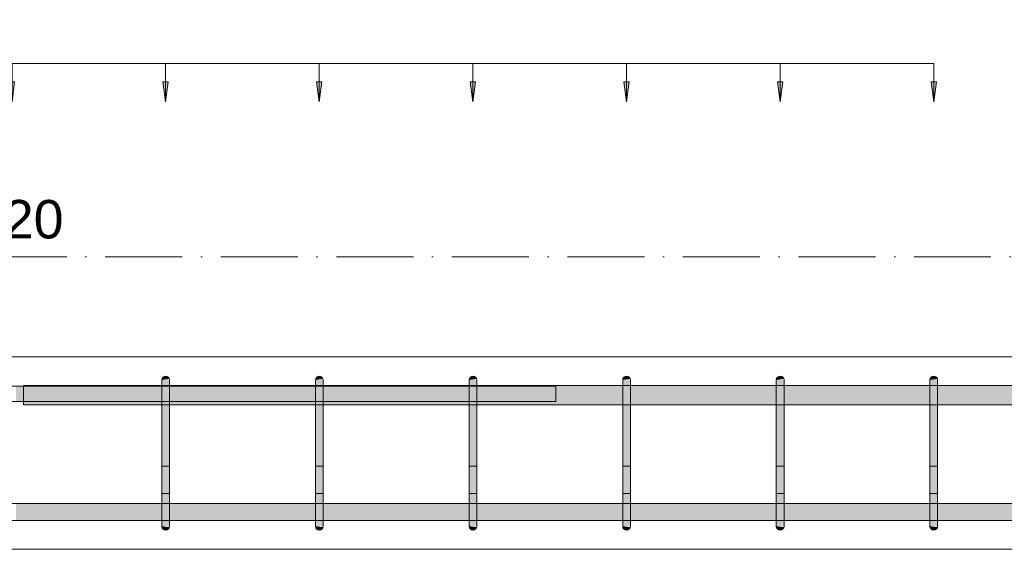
# Model space of a CAD drawing. Header units: millimetres. Extents: x 4307 to 42792, y 1610 to 10025.
# Tile 234 of 256: x 38092 to 39372, y 5620 to 6308. Entities that reach past the tile are written whole.
import ezdxf

# ---------------------------------------------------------------- set-up
doc = ezdxf.new("R2010")
doc.units = ezdxf.units.MM
doc.linetypes.add('Čerchovaná', pattern=[150, 100, -25, 0, -25])
for name, color, linetype, lineweight in [('A-ANNO-DIMS', 211, 'Continuous', 5), ('A-ANNO-DIMS-25', 211, 'Continuous', 5), ('A-FLOR-LEVL', 51, 'Continuous', 5), ('S-BEAM', 12, 'Continuous', 9), ('S-RBAR', 171, 'Continuous', 5), ('S-RBAR-IDEN', 171, 'Continuous', 5)]:
    doc.layers.add(name, color=color, linetype=linetype, lineweight=lineweight)
doc.styles.add('Arial', font='arial.ttf', dxfattribs={"height": 50})
doc.styles.add('Arial_1', font='arial.ttf', dxfattribs={"height": 62.5})
doc.dimstyles.new('Výztuž_kusy__řezy__5', dxfattribs={"dimscale": 304.8, "dimtxt": 0.18, "dimasz": 0, "dimexe": 0, "dimexo": 0.0625, "dimgap": 0.082021, "dimtad": 1, "dimdec": 0, "dimzin": 0, "dimdsep": 46, "dimtxsty": 'Arial_1', "dimblk1": 'NONE', "dimblk2": 'NONE', "dimsah": 1, "dimcen": 0.09, "dimazin": 0, "dimtfac": 1, "dimtdec": 4, "dimtix": 1, "dimtmove": 0, "dimatfit": 3, "dimfxl": 0.164042, "dimfxlon": 1, "dimtvp": 1, "dimtfill": 1, "dimtolj": 1, "dimtzin": 0, "dimarcsym": 2})

# ---------------------------------------------------------------- blocks, each defined once
blk = doc.blocks.new('DIMBLOCK961-V3')
at = {"layer": 'A-ANNO-DIMS-25'}
for points in [[(38082.4, 6201.2), (38085.8, 6227.5), (38078.9, 6227.5)], [(38282, 6201.2), (38285.4, 6227.5), (38278.5, 6227.5)]]:
    blk.add_hatch(color=256, dxfattribs=at).paths.add_polyline_path(points)
for p, q in [((38082.4, 6251.2), (38282, 6251.2)), ((38082.4, 6251.2), (38082.4, 6251.2)), ((38082.4, 6251.2), (38082.4, 6201.2)), ((38282, 6251.2), (38282, 6251.2)), ((38282, 6251.2), (38282, 6201.2)), ((38085.8, 6227.5), (38078.9, 6227.5)), ((38078.9, 6227.5), (38082.4, 6201.2)), ((38082.4, 6201.2), (38085.8, 6227.5)), ((38285.4, 6227.5), (38278.5, 6227.5)), ((38278.5, 6227.5), (38282, 6201.2)), ((38282, 6201.2), (38285.4, 6227.5))]:
    blk.add_line(p, q, dxfattribs=at)
blk = doc.blocks.new('_None')
blk = doc.blocks.new('DIMBLOCK962-V3')
at = {"layer": 'A-ANNO-DIMS-25'}
for points in [[(38282, 6201.2), (38285.4, 6227.5), (38278.5, 6227.5)], [(38481.6, 6201.2), (38485, 6227.5), (38478.1, 6227.5)]]:
    blk.add_hatch(color=256, dxfattribs=at).paths.add_polyline_path(points)
for p, q in [((38282, 6251.2), (38481.6, 6251.2)), ((38282, 6251.2), (38282, 6251.2)), ((38282, 6251.2), (38282, 6201.2)), ((38481.6, 6251.2), (38481.6, 6251.2)), ((38481.6, 6251.2), (38481.6, 6201.2)), ((38285.4, 6227.5), (38278.5, 6227.5)), ((38278.5, 6227.5), (38282, 6201.2)), ((38282, 6201.2), (38285.4, 6227.5)), ((38485, 6227.5), (38478.1, 6227.5)), ((38478.1, 6227.5), (38481.6, 6201.2)), ((38481.6, 6201.2), (38485, 6227.5))]:
    blk.add_line(p, q, dxfattribs=at)
blk = doc.blocks.new('DIMBLOCK963-V3')
at = {"layer": 'A-ANNO-DIMS-25'}
for points in [[(38481.6, 6201.2), (38485, 6227.5), (38478.1, 6227.5)], [(38681.2, 6201.2), (38684.6, 6227.5), (38677.7, 6227.5)]]:
    blk.add_hatch(color=256, dxfattribs=at).paths.add_polyline_path(points)
for p, q in [((38481.6, 6251.2), (38681.2, 6251.2)), ((38481.6, 6251.2), (38481.6, 6251.2)), ((38481.6, 6251.2), (38481.6, 6201.2)), ((38681.2, 6251.2), (38681.2, 6251.2)), ((38681.2, 6251.2), (38681.2, 6201.2)), ((38485, 6227.5), (38478.1, 6227.5)), ((38478.1, 6227.5), (38481.6, 6201.2)), ((38481.6, 6201.2), (38485, 6227.5)), ((38684.6, 6227.5), (38677.7, 6227.5)), ((38677.7, 6227.5), (38681.2, 6201.2)), ((38681.2, 6201.2), (38684.6, 6227.5))]:
    blk.add_line(p, q, dxfattribs=at)
blk = doc.blocks.new('DIMBLOCK964-V3')
at = {"layer": 'A-ANNO-DIMS-25'}
for points in [[(38681.2, 6201.2), (38684.6, 6227.5), (38677.7, 6227.5)], [(38880.8, 6201.2), (38884.2, 6227.5), (38877.3, 6227.5)]]:
    blk.add_hatch(color=256, dxfattribs=at).paths.add_polyline_path(points)
for p, q in [((38681.2, 6251.2), (38880.8, 6251.2)), ((38681.2, 6251.2), (38681.2, 6251.2)), ((38681.2, 6251.2), (38681.2, 6201.2)), ((38880.8, 6251.2), (38880.8, 6251.2)), ((38880.8, 6251.2), (38880.8, 6201.2)), ((38684.6, 6227.5), (38677.7, 6227.5)), ((38677.7, 6227.5), (38681.2, 6201.2)), ((38681.2, 6201.2), (38684.6, 6227.5)), ((38884.2, 6227.5), (38877.3, 6227.5)), ((38877.3, 6227.5), (38880.8, 6201.2)), ((38880.8, 6201.2), (38884.2, 6227.5))]:
    blk.add_line(p, q, dxfattribs=at)
blk = doc.blocks.new('DIMBLOCK965-V3')
at = {"layer": 'A-ANNO-DIMS-25'}
for points in [[(38880.8, 6201.2), (38884.2, 6227.5), (38877.3, 6227.5)], [(39080.4, 6201.2), (39083.8, 6227.5), (39076.9, 6227.5)]]:
    blk.add_hatch(color=256, dxfattribs=at).paths.add_polyline_path(points)
for p, q in [((38880.8, 6251.2), (39080.4, 6251.2)), ((38880.8, 6251.2), (38880.8, 6251.2)), ((38880.8, 6251.2), (38880.8, 6201.2)), ((39080.4, 6251.2), (39080.4, 6251.2)), ((39080.4, 6251.2), (39080.4, 6201.2)), ((38884.2, 6227.5), (38877.3, 6227.5)), ((38877.3, 6227.5), (38880.8, 6201.2)), ((38880.8, 6201.2), (38884.2, 6227.5)), ((39083.8, 6227.5), (39076.9, 6227.5)), ((39076.9, 6227.5), (39080.4, 6201.2)), ((39080.4, 6201.2), (39083.8, 6227.5))]:
    blk.add_line(p, q, dxfattribs=at)
blk = doc.blocks.new('DIMBLOCK966-V3')
at = {"layer": 'A-ANNO-DIMS-25'}
for points in [[(39080.4, 6201.2), (39083.8, 6227.5), (39076.9, 6227.5)], [(39280, 6201.2), (39283.4, 6227.5), (39276.5, 6227.5)]]:
    blk.add_hatch(color=256, dxfattribs=at).paths.add_polyline_path(points)
for p, q in [((39080.4, 6251.2), (39280, 6251.2)), ((39080.4, 6251.2), (39080.4, 6251.2)), ((39080.4, 6251.2), (39080.4, 6201.2)), ((39280, 6251.2), (39280, 6251.2)), ((39280, 6251.2), (39280, 6201.2)), ((39083.8, 6227.5), (39076.9, 6227.5)), ((39076.9, 6227.5), (39080.4, 6201.2)), ((39080.4, 6201.2), (39083.8, 6227.5)), ((39283.4, 6227.5), (39276.5, 6227.5)), ((39276.5, 6227.5), (39280, 6201.2)), ((39280, 6201.2), (39283.4, 6227.5))]:
    blk.add_line(p, q, dxfattribs=at)
blk = doc.blocks.new('DIMBLOCK967-V3')
at = {"layer": 'A-ANNO-DIMS-25'}
for points in [[(36884.8, 6201.2), (36888.2, 6227.5), (36881.3, 6227.5)], [(37084.4, 6201.2), (37087.8, 6227.5), (37080.9, 6227.5)], [(37284, 6201.2), (37287.4, 6227.5), (37280.5, 6227.5)], [(37483.6, 6201.2), (37487, 6227.5), (37480.1, 6227.5)], [(37683.2, 6201.2), (37686.6, 6227.5), (37679.7, 6227.5)], [(37882.8, 6201.2), (37886.2, 6227.5), (37879.3, 6227.5)], [(38082.4, 6201.2), (38085.8, 6227.5), (38078.9, 6227.5)], [(38282, 6201.2), (38285.4, 6227.5), (38278.5, 6227.5)], [(38481.6, 6201.2), (38485, 6227.5), (38478.1, 6227.5)], [(38681.2, 6201.2), (38684.6, 6227.5), (38677.7, 6227.5)], [(38880.8, 6201.2), (38884.2, 6227.5), (38877.3, 6227.5)], [(39080.4, 6201.2), (39083.8, 6227.5), (39076.9, 6227.5)], [(39280, 6201.2), (39283.4, 6227.5), (39276.5, 6227.5)]]:
    blk.add_hatch(color=256, dxfattribs=at).paths.add_polyline_path(points)
for p, q in [((36884.8, 6251.2), (39280, 6251.2)), ((36884.8, 6251.2), (37084.4, 6251.2)), ((36884.8, 6251.2), (36884.8, 6251.2)), ((36884.8, 6251.2), (36884.8, 6201.2)), ((37084.4, 6251.2), (37284, 6251.2)), ((37084.4, 6251.2), (37084.4, 6251.2)), ((37084.4, 6251.2), (37084.4, 6201.2)), ((37284, 6251.2), (37483.6, 6251.2)), ((37284, 6251.2), (37284, 6251.2)), ((37284, 6251.2), (37284, 6201.2)), ((37483.6, 6251.2), (37683.2, 6251.2)), ((37483.6, 6251.2), (37483.6, 6251.2)), ((37483.6, 6251.2), (37483.6, 6201.2)), ((37683.2, 6251.2), (37882.8, 6251.2)), ((37683.2, 6251.2), (37683.2, 6251.2)), ((37683.2, 6251.2), (37683.2, 6201.2)), ((37882.8, 6251.2), (38082.4, 6251.2)), ((37882.8, 6251.2), (37882.8, 6251.2)), ((37882.8, 6251.2), (37882.8, 6201.2)), ((38082.4, 6251.2), (38282, 6251.2)), ((38082.4, 6251.2), (38082.4, 6251.2)), ((38082.4, 6251.2), (38082.4, 6201.2)), ((38282, 6251.2), (38481.6, 6251.2)), ((38282, 6251.2), (38282, 6251.2)), ((38282, 6251.2), (38282, 6201.2)), ((38481.6, 6251.2), (38681.2, 6251.2)), ((38481.6, 6251.2), (38481.6, 6251.2)), ((38481.6, 6251.2), (38481.6, 6201.2)), ((38681.2, 6251.2), (38880.8, 6251.2)), ((38681.2, 6251.2), (38681.2, 6251.2)), ((38681.2, 6251.2), (38681.2, 6201.2)), ((38880.8, 6251.2), (39080.4, 6251.2)), ((38880.8, 6251.2), (38880.8, 6251.2)), ((38880.8, 6251.2), (38880.8, 6201.2)), ((39080.4, 6251.2), (39280, 6251.2)), ((39080.4, 6251.2), (39080.4, 6251.2)), ((39080.4, 6251.2), (39080.4, 6201.2)), ((39280, 6251.2), (39280, 6251.2)), ((39280, 6251.2), (39280, 6201.2)), ((36888.2, 6227.5), (36881.3, 6227.5)), ((36881.3, 6227.5), (36884.8, 6201.2)), ((36884.8, 6201.2), (36888.2, 6227.5)), ((37087.8, 6227.5), (37080.9, 6227.5)), ((37080.9, 6227.5), (37084.4, 6201.2)), ((37084.4, 6201.2), (37087.8, 6227.5)), ((37287.4, 6227.5), (37280.5, 6227.5)), ((37280.5, 6227.5), (37284, 6201.2)), ((37284, 6201.2), (37287.4, 6227.5)), ((37487, 6227.5), (37480.1, 6227.5)), ((37480.1, 6227.5), (37483.6, 6201.2)), ((37483.6, 6201.2), (37487, 6227.5)), ((37686.6, 6227.5), (37679.7, 6227.5)), ((37679.7, 6227.5), (37683.2, 6201.2)), ((37683.2, 6201.2), (37686.6, 6227.5)), ((37886.2, 6227.5), (37879.3, 6227.5)), ((37879.3, 6227.5), (37882.8, 6201.2)), ((37882.8, 6201.2), (37886.2, 6227.5)), ((38085.8, 6227.5), (38078.9, 6227.5)), ((38078.9, 6227.5), (38082.4, 6201.2)), ((38082.4, 6201.2), (38085.8, 6227.5)), ((38285.4, 6227.5), (38278.5, 6227.5)), ((38278.5, 6227.5), (38282, 6201.2)), ((38282, 6201.2), (38285.4, 6227.5)), ((38485, 6227.5), (38478.1, 6227.5)), ((38478.1, 6227.5), (38481.6, 6201.2)), ((38481.6, 6201.2), (38485, 6227.5)), ((38684.6, 6227.5), (38677.7, 6227.5)), ((38677.7, 6227.5), (38681.2, 6201.2)), ((38681.2, 6201.2), (38684.6, 6227.5)), ((38884.2, 6227.5), (38877.3, 6227.5)), ((38877.3, 6227.5), (38880.8, 6201.2)), ((38880.8, 6201.2), (38884.2, 6227.5)), ((39083.8, 6227.5), (39076.9, 6227.5)), ((39076.9, 6227.5), (39080.4, 6201.2)), ((39080.4, 6201.2), (39083.8, 6227.5)), ((39283.4, 6227.5), (39276.5, 6227.5)), ((39276.5, 6227.5), (39280, 6201.2)), ((39280, 6201.2), (39283.4, 6227.5))]:
    blk.add_line(p, q, dxfattribs=at)

msp = doc.modelspace()

# ---------------------------------------------------------------- hatches: boundary and pattern name
at = {"layer": 'S-RBAR'}
for points in [[(38277, 5840), (38286.8, 5841.3), (38286.3, 5842.5), (38285.5, 5843.5), (38284.5, 5844.3), (38283.3, 5844.8), (38282, 5845), (38280.7, 5844.8), (38279.5, 5844.3), (38278.4, 5843.5), (38277.7, 5842.5), (38277.2, 5841.3)], [(38287, 5815), (38287, 5840), (38277, 5840), (38277, 5815)], [(38476.6, 5840), (38486.4, 5841.3), (38485.9, 5842.5), (38485.1, 5843.5), (38484.1, 5844.3), (38482.9, 5844.8), (38481.6, 5845), (38480.3, 5844.8), (38479.1, 5844.3), (38478, 5843.5), (38477.3, 5842.5), (38476.8, 5841.3)], [(38486.6, 5815), (38486.6, 5840), (38476.6, 5840), (38476.6, 5815)], [(38676.2, 5840), (38686, 5841.3), (38685.5, 5842.5), (38684.7, 5843.5), (38683.7, 5844.3), (38682.5, 5844.8), (38681.2, 5845), (38679.9, 5844.8), (38678.7, 5844.3), (38677.6, 5843.5), (38676.9, 5842.5), (38676.4, 5841.3)], [(38686.2, 5815), (38686.2, 5840), (38676.2, 5840), (38676.2, 5815)], [(38875.8, 5840), (38885.6, 5841.3), (38885.1, 5842.5), (38884.3, 5843.5), (38883.3, 5844.3), (38882.1, 5844.8), (38880.8, 5845), (38879.5, 5844.8), (38878.3, 5844.3), (38877.2, 5843.5), (38876.5, 5842.5), (38876, 5841.3)], [(38885.8, 5815), (38885.8, 5840), (38875.8, 5840), (38875.8, 5815)], [(39075.4, 5840), (39085.2, 5841.3), (39084.7, 5842.5), (39083.9, 5843.5), (39082.9, 5844.3), (39081.7, 5844.8), (39080.4, 5845), (39079.1, 5844.8), (39077.9, 5844.3), (39076.9, 5843.5), (39076.1, 5842.5), (39075.6, 5841.3)], [(39085.4, 5815), (39085.4, 5840), (39075.4, 5840), (39075.4, 5815)], [(39275, 5840), (39284.8, 5841.3), (39284.3, 5842.5), (39283.5, 5843.5), (39282.5, 5844.3), (39281.3, 5844.8), (39280, 5845), (39278.7, 5844.8), (39277.5, 5844.3), (39276.5, 5843.5), (39275.7, 5842.5), (39275.2, 5841.3)], [(39285, 5815), (39285, 5840), (39275, 5840), (39275, 5815)], [(38097.3, 5812.1), (38097.3, 5832.1), (38087.4, 5832.1), (38087.4, 5812.1)], [(38287, 5675), (38287, 5815), (38277, 5815), (38277, 5675)], [(38486.6, 5675), (38486.6, 5815), (38476.6, 5815), (38476.6, 5675)], [(38686.2, 5675), (38686.2, 5815), (38676.2, 5815), (38676.2, 5675)], [(38885.8, 5675), (38885.8, 5815), (38875.8, 5815), (38875.8, 5675), (38883.3, 5675)], [(39085.4, 5675), (39085.4, 5815), (39075.4, 5815), (39075.4, 5675)], [(39285, 5675), (39285, 5815), (39275, 5815), (39275, 5675), (39276.2, 5675)], [(38287, 5650), (38287, 5675), (38277, 5675), (38277, 5650), (38286.8, 5650)], [(38486.6, 5650), (38486.6, 5675), (38476.6, 5675), (38476.6, 5650), (38486.4, 5650)], [(38686.2, 5650), (38686.2, 5675), (38676.2, 5675), (38676.2, 5650), (38686, 5650)], [(38879.5, 5650), (38885.8, 5650), (38885.8, 5675), (38875.8, 5675), (38875.8, 5650)], [(39085.4, 5650), (39085.4, 5675), (39075.4, 5675), (39075.4, 5650), (39085.2, 5650)], [(39278.7, 5650), (39285, 5650), (39285, 5675), (39275, 5675), (39275, 5650), (39276.2, 5650)], [(38282, 5645), (38283.3, 5645.2), (38284.5, 5645.7), (38285.5, 5646.5), (38286.3, 5647.5), (38286.8, 5648.7), (38277, 5650), (38277.2, 5648.7), (38277.7, 5647.5), (38278.4, 5646.5), (38279.5, 5645.7), (38280.7, 5645.2)], [(38481.6, 5645), (38482.9, 5645.2), (38484.1, 5645.7), (38485.1, 5646.5), (38485.9, 5647.5), (38486.4, 5648.7), (38476.6, 5650), (38476.8, 5648.7), (38477.3, 5647.5), (38478, 5646.5), (38479.1, 5645.7), (38480.3, 5645.2)], [(38681.2, 5645), (38682.5, 5645.2), (38683.7, 5645.7), (38684.7, 5646.5), (38685.5, 5647.5), (38686, 5648.7), (38676.2, 5650), (38676.4, 5648.7), (38676.9, 5647.5), (38677.6, 5646.5), (38678.7, 5645.7), (38679.9, 5645.2)], [(38880.8, 5645), (38882.1, 5645.2), (38883.3, 5645.7), (38884.3, 5646.5), (38885.1, 5647.5), (38885.6, 5648.7), (38875.8, 5650), (38876, 5648.7), (38876.5, 5647.5), (38877.2, 5646.5), (38878.3, 5645.7), (38879.5, 5645.2)], [(39080.4, 5645), (39081.7, 5645.2), (39082.9, 5645.7), (39083.9, 5646.5), (39084.7, 5647.5), (39085.2, 5648.7), (39075.4, 5650), (39075.6, 5648.7), (39076.1, 5647.5), (39076.9, 5646.5), (39077.9, 5645.7), (39079.1, 5645.2)], [(39280, 5645), (39281.3, 5645.2), (39282.5, 5645.7), (39283.5, 5646.5), (39284.3, 5647.5), (39284.8, 5648.7), (39275, 5650), (39275.2, 5648.7), (39276.2, 5646.8), (39276.5, 5646.5), (39277.5, 5645.7), (39278.7, 5645.2)]]:
    msp.add_hatch(color=7, dxfattribs=at).paths.add_polyline_path(points)
h = msp.add_hatch(color=7, dxfattribs=at)
h.paths.add_polyline_path([(38097.3, 5807.8), (38277, 5807.8), (38277, 5832.8), (38097.3, 5832.8), (38097.3, 5814.5)])
h.paths.add_polyline_path([(39799.8, 5807.8), (39887.2, 5807.8), (39887.2, 5832.8), (39799.8, 5832.8), (39799.8, 5814.5)])
h.paths.add_polyline_path([(39702.3, 5807.8), (39789.8, 5807.8), (39789.8, 5832.8), (39702.3, 5832.8), (39702.3, 5814.5)])
h.paths.add_polyline_path([(39669.2, 5807.8), (39692.3, 5807.8), (39692.3, 5832.8), (39604.9, 5832.8), (39604.9, 5807.8)])
h.paths.add_polyline_path([(39994.7, 5807.8), (40082.1, 5807.8), (40082.1, 5832.8), (39994.7, 5832.8), (39994.7, 5814.5)])
h.paths.add_polyline_path([(39897.2, 5807.8), (39984.7, 5807.8), (39984.7, 5832.8), (39897.2, 5832.8), (39897.2, 5814.5)])
h.paths.add_polyline_path([(38287, 5807.8), (38476.6, 5807.8), (38476.6, 5832.8), (38287, 5832.8), (38287, 5814.5)])
h.paths.add_polyline_path([(40189.6, 5807.8), (40277, 5807.8), (40277, 5832.8), (40189.6, 5832.8), (40189.6, 5814.5)])
h.paths.add_polyline_path([(40092.1, 5807.8), (40179.6, 5807.8), (40179.6, 5832.8), (40092.1, 5832.8), (40092.1, 5814.5)])
h.paths.add_polyline_path([(38486.6, 5807.8), (38676.2, 5807.8), (38676.2, 5832.8), (38486.6, 5832.8), (38486.6, 5814.5)])
h.paths.add_polyline_path([(40287, 5807.8), (40374.5, 5807.8), (40374.5, 5832.8), (40287, 5832.8), (40287, 5814.5)])
h.paths.add_polyline_path([(39497.4, 5807.8), (39497.4, 5832.8), (39410, 5832.8), (39410, 5807.8), (39494.5, 5807.8)])
h.paths.add_polyline_path([(39594.9, 5807.8), (39594.9, 5832.8), (39507.4, 5832.8), (39507.4, 5807.8)])
h.paths.add_polyline_path([(39400, 5807.8), (39400, 5832.8), (39285, 5832.8), (39285, 5807.8), (39319.9, 5807.8)])
h.paths.add_polyline_path([(38686.2, 5807.8), (38875.8, 5807.8), (38875.8, 5832.8), (38686.2, 5832.8), (38686.2, 5814.5)])
h.paths.add_polyline_path([(38885.8, 5807.8), (39075.4, 5807.8), (39075.4, 5832.8), (38885.8, 5832.8), (38885.8, 5814.5)])
h.paths.add_polyline_path([(39275, 5807.8), (39275, 5832.8), (39085.4, 5832.8), (39085.4, 5807.8), (39145.2, 5807.8)])
h.paths.add_polyline_path([(40481.9, 5807.8), (40569.3, 5807.8), (40569.3, 5832.8), (40481.9, 5832.8), (40481.9, 5814.5)])
h.paths.add_polyline_path([(40384.5, 5807.8), (40471.9, 5807.8), (40471.9, 5832.8), (40384.5, 5832.8), (40384.5, 5814.5)])
h.paths.add_polyline_path([(40676.8, 5807.8), (40764.2, 5807.8), (40764.2, 5832.8), (40676.8, 5832.8), (40676.8, 5814.5)])
h.paths.add_polyline_path([(40579.3, 5807.8), (40666.8, 5807.8), (40666.8, 5832.8), (40579.3, 5832.8), (40579.3, 5814.5)])
h.paths.add_polyline_path([(40852.5, 5807.8), (40885.8, 5807.8), (40885.8, 5832.8), (40852.5, 5832.8), (40852.5, 5814.5)])
h.paths.add_polyline_path([(40809.2, 5807.8), (40842.5, 5807.8), (40842.5, 5832.8), (40809.2, 5832.8), (40809.2, 5814.5)])
h.paths.add_polyline_path([(40774.2, 5807.8), (40799.2, 5807.8), (40799.2, 5832.8), (40774.2, 5832.8), (40774.2, 5814.5)])
h.paths.add_polyline_path([(40939.1, 5807.8), (40972.4, 5807.8), (40972.4, 5832.8), (40939.1, 5832.8), (40939.1, 5814.5)])
h.paths.add_polyline_path([(40895.8, 5807.8), (40929.1, 5807.8), (40929.1, 5832.8), (40895.8, 5832.8), (40895.8, 5814.5)])
h.paths.add_polyline_path([(40982.4, 5807.8), (41002.4, 5807.8), (41002.4, 5832.8), (40982.4, 5832.8), (40982.4, 5814.5)])
h = msp.add_hatch(color=7, dxfattribs=at)
h.paths.add_polyline_path([(40193.1, 5657.6), (40277, 5657.9), (40277, 5679.6), (40189.6, 5679.6), (40189.6, 5657.6)])
h.paths.add_polyline_path([(39075.4, 5657.6), (39075.4, 5679.6), (38885.8, 5679.6), (38885.8, 5657.6), (39057.9, 5657.6)])
h.paths.add_polyline_path([(34762.4, 5657.6), (34769.9, 5657.9), (34769.9, 5679.6), (34762.4, 5679.6), (34762.4, 5657.9)])
h.paths.add_polyline_path([(39800.1, 5657.6), (39887.2, 5657.9), (39887.2, 5679.6), (39799.8, 5679.6), (39799.8, 5657.6)])
h.paths.add_polyline_path([(37289, 5657.6), (37478.6, 5657.9), (37478.6, 5679.6), (37289, 5679.6), (37289, 5657.9)])
h.paths.add_polyline_path([(39101.6, 5657.6), (39275, 5657.9), (39275, 5679.6), (39085.4, 5679.6), (39085.4, 5657.6)])
h.paths.add_polyline_path([(34779.9, 5657.6), (34815.9, 5657.9), (34815.9, 5679.6), (34779.9, 5679.6), (34779.9, 5657.9)])
h.paths.add_polyline_path([(37279, 5657.6), (37279, 5679.6), (37089.4, 5679.6), (37089.4, 5657.6), (37267.8, 5657.6)])
h.paths.add_polyline_path([(41002.4, 5657.6), (41002.4, 5679.6), (40982.4, 5679.6), (40982.4, 5657.6), (41000.8, 5657.6)])
h.paths.add_polyline_path([(34825.9, 5657.6), (34861.8, 5657.9), (34861.8, 5679.6), (34825.9, 5679.6), (34825.9, 5657.9)])
h.paths.add_polyline_path([(34871.8, 5657.6), (34907.8, 5657.9), (34907.8, 5679.6), (34871.8, 5679.6), (34871.8, 5657.9)])
h.paths.add_polyline_path([(37079.4, 5657.6), (37079.4, 5679.6), (36889.8, 5679.6), (36889.8, 5657.6), (37049.5, 5657.6)])
h.paths.add_polyline_path([(40972.4, 5657.6), (40972.4, 5679.6), (40939.1, 5679.6), (40939.1, 5657.6)])
h.paths.add_polyline_path([(39897.2, 5657.6), (39984.7, 5657.9), (39984.7, 5679.6), (39897.2, 5679.6), (39897.2, 5657.9)])
h.paths.add_polyline_path([(34917.8, 5657.6), (34953.8, 5657.9), (34953.8, 5679.6), (34917.8, 5679.6), (34917.8, 5657.9)])
h.paths.add_polyline_path([(34963.8, 5657.6), (34999.7, 5657.9), (34999.7, 5679.6), (34963.8, 5679.6), (34963.8, 5657.9)])
h.paths.add_polyline_path([(40929.1, 5657.6), (40929.1, 5679.6), (40895.8, 5679.6), (40895.8, 5657.6)])
h.paths.add_polyline_path([(39285, 5657.6), (39400, 5657.9), (39400, 5679.6), (39285, 5679.6), (39285, 5657.9)])
h.paths.add_polyline_path([(39994.7, 5657.6), (40082.1, 5657.9), (40082.1, 5679.6), (39994.7, 5679.6), (39994.7, 5657.9)])
h.paths.add_polyline_path([(38839.6, 5657.6), (38875.8, 5657.9), (38875.8, 5679.6), (38686.2, 5679.6), (38686.2, 5657.6), (38796, 5657.6)])
h.paths.add_polyline_path([(35009.7, 5657.6), (35045.7, 5657.9), (35045.7, 5679.6), (35009.7, 5679.6), (35009.7, 5657.9)])
h.paths.add_polyline_path([(36879.8, 5657.6), (36879.8, 5679.6), (36764.8, 5679.6), (36764.8, 5657.6), (36874.9, 5657.6)])
h.paths.add_polyline_path([(37488.6, 5657.6), (37678.2, 5657.9), (37678.2, 5679.6), (37488.6, 5679.6), (37488.6, 5657.9)])
h.paths.add_polyline_path([(40885.8, 5657.6), (40885.8, 5679.6), (40852.5, 5679.6), (40852.5, 5657.6)])
h.paths.add_polyline_path([(35055.7, 5657.6), (35091.7, 5657.9), (35091.7, 5679.6), (35055.7, 5679.6), (35055.7, 5657.9)])
h.paths.add_polyline_path([(39789.8, 5657.6), (39789.8, 5679.6), (39702.3, 5679.6), (39702.3, 5657.6), (39756.5, 5657.6)])
h.paths.add_polyline_path([(35101.7, 5657.6), (35137.6, 5657.9), (35137.6, 5679.6), (35101.7, 5679.6), (35101.7, 5657.9)])
h.paths.add_polyline_path([(36754.8, 5657.6), (36754.8, 5679.6), (36666.3, 5679.6), (36666.3, 5657.6), (36743.9, 5657.6)])
h.paths.add_polyline_path([(40842.5, 5657.6), (40842.5, 5679.6), (40809.2, 5679.6), (40809.2, 5657.6)])
h.paths.add_polyline_path([(38676.2, 5657.6), (38676.2, 5679.6), (38486.6, 5679.6), (38486.6, 5657.6), (38665, 5657.6)])
h.paths.add_polyline_path([(35147.6, 5657.6), (35183.6, 5657.9), (35183.6, 5679.6), (35147.6, 5679.6), (35147.6, 5657.9)])
h.paths.add_polyline_path([(39410, 5657.6), (39497.4, 5657.9), (39497.4, 5679.6), (39410, 5679.6), (39410, 5657.9)])
h.paths.add_polyline_path([(35193.6, 5657.6), (35229.5, 5657.9), (35229.5, 5679.6), (35193.6, 5679.6), (35193.6, 5657.9)])
h.paths.add_polyline_path([(40092.1, 5657.6), (40179.6, 5657.9), (40179.6, 5679.6), (40092.1, 5679.6), (40092.1, 5657.9)])
h.paths.add_polyline_path([(40764.2, 5657.6), (40764.2, 5679.6), (40676.8, 5679.6), (40676.8, 5657.6), (40760.7, 5657.6)])
h.paths.add_polyline_path([(40799.2, 5657.6), (40799.2, 5679.6), (40774.2, 5679.6), (40774.2, 5657.6)])
h.paths.add_polyline_path([(35239.5, 5657.6), (35275.5, 5657.9), (35275.5, 5679.6), (35239.5, 5679.6), (35239.5, 5657.9)])
h.paths.add_polyline_path([(38476.6, 5657.6), (38476.6, 5679.6), (38287, 5679.6), (38287, 5657.6), (38446.7, 5657.6)])
h.paths.add_polyline_path([(39507.4, 5657.6), (39594.9, 5657.9), (39594.9, 5679.6), (39507.4, 5679.6), (39507.4, 5657.9)])
h.paths.add_polyline_path([(35285.5, 5657.6), (35375.5, 5657.9), (35375.5, 5679.6), (35285.5, 5679.6), (35285.5, 5657.9)])
h.paths.add_polyline_path([(40629.7, 5657.6), (40666.8, 5657.9), (40666.8, 5679.6), (40579.3, 5679.6), (40579.3, 5657.6), (40586, 5657.6)])
h.paths.add_polyline_path([(35385.5, 5657.6), (35474, 5657.9), (35474, 5679.6), (35385.5, 5679.6), (35385.5, 5657.9)])
h.paths.add_polyline_path([(36612.9, 5657.6), (36656.3, 5657.9), (36656.3, 5679.6), (36567.7, 5679.6), (36567.7, 5657.6), (36569.3, 5657.6)])
h.paths.add_polyline_path([(35484, 5657.6), (35572.6, 5657.9), (35572.6, 5679.6), (35484, 5679.6), (35484, 5657.9)])
h.paths.add_polyline_path([(35582.6, 5657.6), (35671.1, 5657.9), (35671.1, 5679.6), (35582.6, 5679.6), (35582.6, 5657.9)])
h.paths.add_polyline_path([(37688.2, 5657.6), (37877.8, 5657.9), (37877.8, 5679.6), (37688.2, 5679.6), (37688.2, 5657.9)])
h.paths.add_polyline_path([(40569.3, 5657.6), (40569.3, 5679.6), (40481.9, 5679.6), (40481.9, 5657.6), (40542.4, 5657.6)])
h.paths.add_polyline_path([(38277, 5657.6), (38277, 5679.6), (38087.4, 5679.6), (38087.4, 5657.6), (38272, 5657.6)])
h.paths.add_polyline_path([(35681.1, 5657.6), (35769.6, 5657.9), (35769.6, 5679.6), (35681.1, 5679.6), (35681.1, 5657.9)])
h.paths.add_polyline_path([(35779.6, 5657.6), (35868.1, 5657.9), (35868.1, 5679.6), (35779.6, 5679.6), (35779.6, 5657.9)])
h.paths.add_polyline_path([(39604.9, 5657.6), (39692.3, 5657.9), (39692.3, 5679.6), (39604.9, 5679.6), (39604.9, 5657.9)])
h.paths.add_polyline_path([(40471.9, 5657.6), (40471.9, 5679.6), (40384.5, 5679.6), (40384.5, 5657.6), (40455, 5657.6)])
h.paths.add_polyline_path([(35878.1, 5657.6), (35966.6, 5657.9), (35966.6, 5679.6), (35878.1, 5679.6), (35878.1, 5657.9)])
h.paths.add_polyline_path([(38077.4, 5657.6), (38077.4, 5679.6), (37887.8, 5679.6), (37887.8, 5657.6), (38053.7, 5657.6)])
h.paths.add_polyline_path([(35976.6, 5657.6), (36065.1, 5657.9), (36065.1, 5679.6), (35976.6, 5679.6), (35976.6, 5657.9)])
h.paths.add_polyline_path([(40374.5, 5657.6), (40374.5, 5679.6), (40287, 5679.6), (40287, 5657.6), (40367.7, 5657.6)])
h.paths.add_polyline_path([(36075.1, 5657.6), (36163.7, 5657.9), (36163.7, 5679.6), (36075.1, 5679.6), (36075.1, 5657.9)])
h.paths.add_polyline_path([(36557.7, 5657.6), (36557.7, 5679.6), (36469.2, 5679.6), (36469.2, 5657.6), (36525.6, 5657.6)])
h.paths.add_polyline_path([(36173.7, 5657.6), (36262.2, 5657.9), (36262.2, 5679.6), (36173.7, 5679.6), (36173.7, 5657.9)])
h.paths.add_polyline_path([(36272.2, 5657.6), (36360.7, 5657.9), (36360.7, 5679.6), (36272.2, 5679.6), (36272.2, 5657.9)])
h.paths.add_polyline_path([(36370.7, 5657.6), (36459.2, 5657.9), (36459.2, 5679.6), (36370.7, 5679.6), (36370.7, 5657.9)])

# ---------------------------------------------------------------- linework, layer by layer
at = {"layer": 'A-FLOR-LEVL', "linetype": 'Čerchovaná'}
msp.add_line((29948.1, 6000), (42662.7, 6000), dxfattribs=at)
at = {"layer": 'S-BEAM'}
for p, q in [((35087.4, 5870), (40977.4, 5870)), ((35087.4, 5870), (40977.4, 5870)), ((40977.4, 5620), (35087.4, 5620)), ((35087.4, 5620), (40977.4, 5620))]:
    msp.add_line(p, q, dxfattribs=at)
at = {"layer": 'S-RBAR'}
for p, q in [((38277, 5840), (38277, 5815)), ((38277, 5840), (38277, 5815)), ((38287, 5840), (38287, 5815)), ((38287, 5840), (38287, 5815)), ((38476.6, 5840), (38476.6, 5815)), ((38476.6, 5840), (38476.6, 5815)), ((38486.6, 5840), (38486.6, 5815)), ((38486.6, 5840), (38486.6, 5815)), ((38676.2, 5840), (38676.2, 5815)), ((38676.2, 5840), (38676.2, 5815)), ((38686.2, 5840), (38686.2, 5815)), ((38686.2, 5840), (38686.2, 5815)), ((38875.8, 5840), (38875.8, 5815)), ((38875.8, 5840), (38875.8, 5815)), ((38885.8, 5840), (38885.8, 5815)), ((38885.8, 5840), (38885.8, 5815)), ((39075.4, 5840), (39075.4, 5815)), ((39075.4, 5840), (39075.4, 5815)), ((39085.4, 5840), (39085.4, 5815)), ((39085.4, 5840), (39085.4, 5815)), ((39275, 5840), (39275, 5815)), ((39275, 5840), (39275, 5815)), ((39285, 5840), (39285, 5815)), ((39285, 5840), (39285, 5815)), ((38788.9, 5832.1), (37388.9, 5832.1)), ((38788.9, 5832.1), (37388.9, 5832.1)), ((38788.9, 5832.1), (37388.9, 5832.1)), ((38097.3, 5832.8), (41002.4, 5832.8)), ((38097.3, 5807.8), (38097.3, 5832.8)), ((38097.3, 5832.8), (41002.4, 5832.8)), ((38097.3, 5807.8), (38097.3, 5832.8)), ((38097.3, 5832.8), (41002.4, 5832.8)), ((38097.3, 5807.8), (38097.3, 5832.8)), ((38788.9, 5832.1), (38788.9, 5812.1)), ((38788.9, 5832.1), (38788.9, 5812.1)), ((38788.9, 5832.1), (38788.9, 5812.1)), ((38788.9, 5812.1), (37388.9, 5812.1)), ((38788.9, 5812.1), (37388.9, 5812.1)), ((38788.9, 5812.1), (37388.9, 5812.1)), ((38277, 5675), (38277, 5815)), ((38277, 5815), (38277, 5675)), ((38287, 5675), (38287, 5815)), ((38287, 5815), (38287, 5675)), ((38476.6, 5675), (38476.6, 5815)), ((38476.6, 5815), (38476.6, 5675)), ((38486.6, 5675), (38486.6, 5815)), ((38486.6, 5815), (38486.6, 5675)), ((38676.2, 5675), (38676.2, 5815)), ((38676.2, 5815), (38676.2, 5675)), ((38686.2, 5675), (38686.2, 5815)), ((38686.2, 5815), (38686.2, 5675)), ((38875.8, 5675), (38875.8, 5815)), ((38875.8, 5815), (38875.8, 5675)), ((38885.8, 5675), (38885.8, 5815)), ((38885.8, 5815), (38885.8, 5675)), ((39075.4, 5675), (39075.4, 5815)), ((39075.4, 5815), (39075.4, 5675)), ((39085.4, 5675), (39085.4, 5815)), ((39085.4, 5815), (39085.4, 5675)), ((39275, 5675), (39275, 5815)), ((39275, 5815), (39275, 5675)), ((39285, 5675), (39285, 5815)), ((39285, 5815), (39285, 5675)), ((38097.3, 5807.8), (41002.4, 5807.8)), ((38097.3, 5807.8), (41002.4, 5807.8)), ((38097.3, 5807.8), (41002.4, 5807.8)), ((38277, 5728), (38277, 5692.7)), ((38277, 5728), (38287, 5728)), ((38287, 5728), (38287, 5692.7)), ((38476.6, 5728), (38476.6, 5692.7)), ((38476.6, 5728), (38486.6, 5728)), ((38486.6, 5728), (38486.6, 5692.7)), ((38676.2, 5728), (38676.2, 5692.7)), ((38676.2, 5728), (38686.2, 5728)), ((38686.2, 5728), (38686.2, 5692.7)), ((38875.8, 5728), (38875.8, 5692.7)), ((38875.8, 5728), (38885.8, 5728)), ((38885.8, 5728), (38885.8, 5692.7)), ((39075.4, 5728), (39075.4, 5692.7)), ((39075.4, 5728), (39085.4, 5728)), ((39085.4, 5728), (39085.4, 5692.7)), ((39275, 5728), (39275, 5692.7)), ((39275, 5728), (39285, 5728)), ((39285, 5728), (39285, 5692.7)), ((38277, 5692.7), (38277, 5650)), ((38287, 5692.7), (38277, 5692.7)), ((38277, 5657.3), (38277, 5692.7)), ((38287, 5692.7), (38287, 5650)), ((38287, 5657.3), (38287, 5692.7)), ((38476.6, 5692.7), (38476.6, 5650)), ((38486.6, 5692.7), (38476.6, 5692.7)), ((38476.6, 5657.3), (38476.6, 5692.7)), ((38486.6, 5692.7), (38486.6, 5650)), ((38486.6, 5657.3), (38486.6, 5692.7)), ((38676.2, 5692.7), (38676.2, 5650)), ((38686.2, 5692.7), (38676.2, 5692.7)), ((38676.2, 5657.3), (38676.2, 5692.7)), ((38686.2, 5692.7), (38686.2, 5650)), ((38686.2, 5657.3), (38686.2, 5692.7)), ((38875.8, 5692.7), (38875.8, 5650)), ((38885.8, 5692.7), (38875.8, 5692.7)), ((38875.8, 5657.3), (38875.8, 5692.7)), ((38885.8, 5692.7), (38885.8, 5650)), ((38885.8, 5657.3), (38885.8, 5692.7)), ((39075.4, 5692.7), (39075.4, 5650)), ((39085.4, 5692.7), (39075.4, 5692.7)), ((39075.4, 5657.3), (39075.4, 5692.7)), ((39085.4, 5692.7), (39085.4, 5650)), ((39085.4, 5657.3), (39085.4, 5692.7)), ((39275, 5692.7), (39275, 5650)), ((39285, 5692.7), (39275, 5692.7)), ((39275, 5657.3), (39275, 5692.7)), ((39285, 5692.7), (39285, 5650)), ((39285, 5657.3), (39285, 5692.7)), ((34762.4, 5679.6), (41002.4, 5679.6)), ((34762.4, 5679.6), (41002.4, 5679.6)), ((34762.4, 5679.6), (41002.4, 5679.6)), ((38277, 5675), (38277, 5650)), ((38277, 5675), (38277, 5650)), ((38287, 5675), (38287, 5650)), ((38287, 5675), (38287, 5657.3)), ((38476.6, 5675), (38476.6, 5650)), ((38476.6, 5675), (38476.6, 5650)), ((38486.6, 5675), (38486.6, 5650)), ((38486.6, 5675), (38486.6, 5657.3)), ((38676.2, 5675), (38676.2, 5650)), ((38676.2, 5675), (38676.2, 5650)), ((38686.2, 5675), (38686.2, 5650)), ((38686.2, 5675), (38686.2, 5657.3)), ((38875.8, 5675), (38875.8, 5650)), ((38875.8, 5675), (38875.8, 5650)), ((38885.8, 5675), (38885.8, 5650)), ((38885.8, 5675), (38885.8, 5657.3)), ((39075.4, 5675), (39075.4, 5650)), ((39075.4, 5675), (39075.4, 5650)), ((39085.4, 5675), (39085.4, 5650)), ((39085.4, 5675), (39085.4, 5657.3)), ((39275, 5675), (39275, 5650)), ((39275, 5675), (39275, 5650)), ((39285, 5675), (39285, 5650)), ((39285, 5675), (39285, 5657.3)), ((34762.4, 5657.6), (41002.4, 5657.6)), ((34762.4, 5657.6), (41002.4, 5657.6)), ((34762.4, 5657.6), (41002.4, 5657.6)), ((38277, 5657.3), (38277, 5650)), ((38287, 5657.3), (38287, 5650.9)), ((38287, 5657.3), (38287, 5650.9)), ((38476.6, 5657.3), (38476.6, 5650)), ((38486.6, 5657.3), (38486.6, 5650.9)), ((38486.6, 5657.3), (38486.6, 5650.9)), ((38676.2, 5657.3), (38676.2, 5650)), ((38686.2, 5657.3), (38686.2, 5650.9)), ((38686.2, 5657.3), (38686.2, 5650.9)), ((38875.8, 5657.3), (38875.8, 5650)), ((38885.8, 5657.3), (38885.8, 5650.9)), ((38885.8, 5657.3), (38885.8, 5650.9)), ((39075.4, 5657.3), (39075.4, 5650)), ((39085.4, 5657.3), (39085.4, 5650.9)), ((39085.4, 5657.3), (39085.4, 5650.9)), ((39275, 5657.3), (39275, 5650)), ((39285, 5657.3), (39285, 5650.9)), ((39285, 5657.3), (39285, 5650.9))]:
    msp.add_line(p, q, dxfattribs=at)
for centre, start, end in [((38282, 5840), 0, 180), ((38282, 5840), 0, 180), ((38481.6, 5840), 0, 180), ((38481.6, 5840), 0, 180), ((38681.2, 5840), 0, 180), ((38681.2, 5840), 0, 180), ((38880.8, 5840), 0, 180), ((38880.8, 5840), 0, 180), ((39080.4, 5840), 0, 180), ((39080.4, 5840), 0, 180), ((39280, 5840), 0, 180), ((39280, 5840), 0, 180), ((38282, 5650), 180, 360), ((38282, 5650), 180, 360), ((38282, 5650), 180, 360), ((38481.6, 5650), 180, 360), ((38481.6, 5650), 180, 360), ((38481.6, 5650), 180, 360), ((38681.2, 5650), 180, 360), ((38681.2, 5650), 180, 360), ((38681.2, 5650), 180, 360), ((38880.8, 5650), 180, 360), ((38880.8, 5650), 180, 360), ((38880.8, 5650), 180, 360), ((39080.4, 5650), 180, 360), ((39080.4, 5650), 180, 360), ((39080.4, 5650), 180, 360), ((39280, 5650), 180, 360), ((39280, 5650), 180, 360), ((39280, 5650), 180, 360)]:
    msp.add_arc(centre, 5, start, end, dxfattribs=at)

# ---------------------------------------------------------------- texts
at = {"layer": 'S-RBAR-IDEN', "insert": (37978.5, 6073.9), "char_height": 50, "width": 210.443, "attachment_point": 1, "style": 'Arial', "bg_fill": 3, "box_fill_scale": 1.25, "bg_fill_color": 256, "bg_fill_true_color": 13158600, "bg_fill_transparency": 0}
msp.add_mtext('3Ø20', dxfattribs=at)

# ---------------------------------------------------------------- dimensions: what is measured, and where the dimension line sits
at = {"layer": 'A-ANNO-DIMS'}
for base, p1, p2, text, override, picture, middle in [((39280, 6251.2), (36884.8, 6201.2), (39280, 6201.2), '200 2395', {"dimpost": '<>', "dimblk1": 'None', "dimblk2": 'None', "dimsah": 1, "dimfxl": 2395.219023}, 'DIMBLOCK967-V3', (38082.4, 6308.1)), ((38282, 6251.2), (38082.4, 6201.2), (38282, 6201.2), ' ', {"dimpost": '<>', "dimfxl": 199.601585}, 'DIMBLOCK961-V3', (38182.2, 6251.2)), ((38481.6, 6251.2), (38282, 6201.2), (38481.6, 6201.2), ' ', {"dimpost": '<>', "dimfxl": 199.601585}, 'DIMBLOCK962-V3', (38381.8, 6251.2)), ((38681.2, 6251.2), (38481.6, 6201.2), (38681.2, 6201.2), ' ', {"dimpost": '<>', "dimfxl": 199.601585}, 'DIMBLOCK963-V3', (38581.4, 6251.2)), ((38880.8, 6251.2), (38681.2, 6201.2), (38880.8, 6201.2), ' ', {"dimpost": '<>', "dimfxl": 199.601585}, 'DIMBLOCK964-V3', (38781, 6251.2)), ((39080.4, 6251.2), (38880.8, 6201.2), (39080.4, 6201.2), ' ', {"dimpost": '<>', "dimfxl": 199.601585}, 'DIMBLOCK965-V3', (38980.6, 6251.2)), ((39280, 6251.2), (39080.4, 6201.2), (39280, 6201.2), ' ', {"dimpost": '<>', "dimfxl": 199.601585}, 'DIMBLOCK966-V3', (39180.2, 6251.2))]:
    dim = msp.add_linear_dim(base=base, p1=p1, p2=p2, text=text, dimstyle='Výztuž_kusy__řezy__5', override=override, dxfattribs=at)
    dim.commit()
    dim.dimension.update_dxf_attribs({"geometry": picture, "text_midpoint": middle})

doc.saveas('drawing.dxf')
